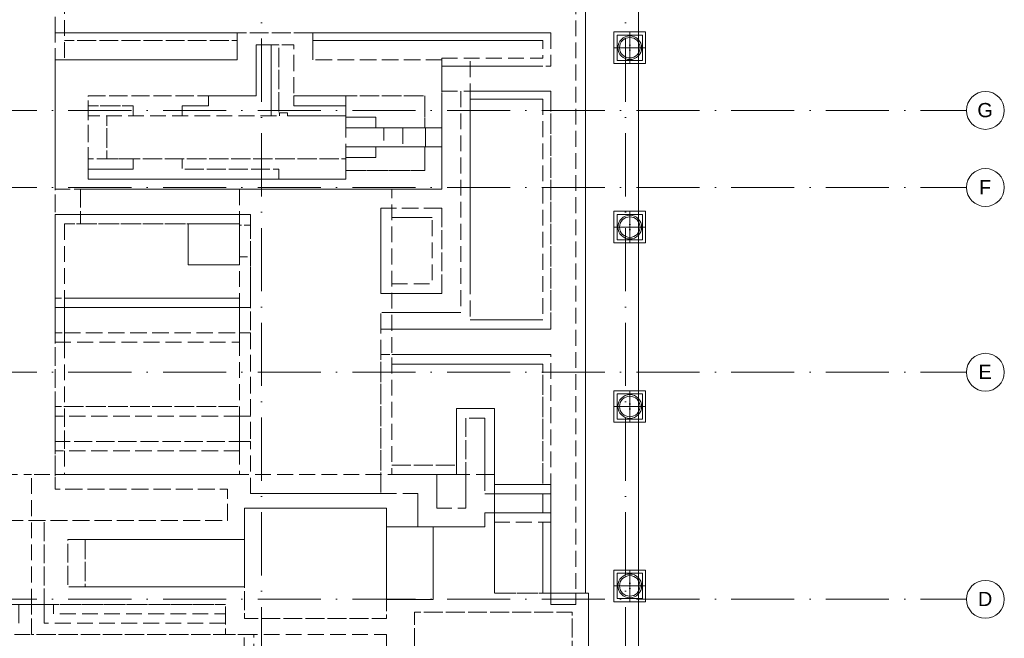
# Model space of a CAD drawing. Header units: millimetres. Extents: x -2694 to 330324, y -17289 to 76899.
# Tile 139 of 142: x 269974 to 301172, y 32515 to 52102. Entities that reach past the tile are written whole.
import ezdxf

# ---------------------------------------------------------------- set-up
doc = ezdxf.new("R2010")
doc.units = ezdxf.units.MM
for name, pattern in [('IMPORT-A_CARA_07', [700, 500, -200]), ('IMPORT-A_CARA_15', [760, 500, -130, 0, -130]), ('Nad rovinou řezu _neviditelná hrana_', [750, 300, -150, 0, -150, 0, -150]), ('Čerchovaná 20mm', [3000, 2000, -500, 0, -500])]:
    doc.linetypes.add(name, pattern=pattern)
for name, color, linetype, lineweight in [('02_0_25386_PODLAHA HALY A ZÁKLADY VESTAVKŮ 4_6_2025_dwg', 8, 'Continuous', 9), ('11542_003_OK-HALA_TaO-1_ET_R01_AciS_2025-04-14_sloupy_dwg', 150, 'Continuous', 9), ('CA_OSY', 5, 'IMPORT-A_CARA_15', 13), ('CA_PODLAHA25', 7, 'Continuous', 13), ('CA_POHHRA18', 9, 'Continuous', 9), ('CA_POHHRA25', 7, 'Continuous', 13), ('CA_TEXT35', 62, 'Continuous', 9), ('CA_ZAKLADY25', 7, 'Continuous', 13), ('CA_ZÁKLADY TG', 9, 'Continuous', 25), ('SS_HALA_TaO-SLOUP', 140, 'Continuous', 9)]:
    doc.layers.add(name, color=color, linetype=linetype, lineweight=lineweight)
doc.styles.add('Arial_1', font='arial.ttf', dxfattribs={"height": 450})

# ---------------------------------------------------------------- blocks, each defined once
blk = doc.blocks.new('02_0_25386_PODLAHA HALY A ZÁKLADY VESTAVKŮ 4_6_2025_dwg_A$Cb66bb888-2769433-BOURÁNÍ STÁVAJÍCÍCH ZÁKLADOVÝCH PRVKŮ')
at = {"layer": 'CA_ZÁKLADY TG', "color": 240, "linetype": 'IMPORT-A_CARA_07', "lineweight": 9}
blk.add_line((94462, 30994), (94462, 32294), dxfattribs=at)
at = {"layer": 'CA_ZÁKLADY TG', "color": 240, "linetype": 'IMPORT-A_CARA_07', "lineweight": 9, "flags": 128}
for points in [[(81314, 33099), (81314, 48529), (80514, 48529), (80514, 34750), (80514, 48529)], [(80214, 34749), (81614, 34749), (81614, 34149), (96764, 34149), (81614, 34149), (96764, 34149), (96764, 41029), (98114, 41029), (98114, 15349), (97814, 15349), (97814, 14999), (97014, 14999), (97014, 15349), (97814, 15349), (97814, 14999), (97014, 14999), (97014, 15349), (96714, 15349), (97014, 15349), (96764, 15349), (98114, 15349), (97014, 15349), (97014, 17899), (97014, 15349)], [(98114, 15349), (98114, 41029), (98114, 15349), (97814, 15349), (97814, 41029)], [(81314, 33899), (96764, 33899), (81614, 33899), (81614, 34149), (81614, 32849), (81614, 32244), (81314, 32244), (81314, 33099), (81614, 33099), (81314, 33099), (81314, 32244), (81614, 32244)], [(93562, 32294), (96764, 32294), (96764, 32849), (89477, 32849), (89477, 33099), (96764, 33099), (89477, 33099), (89477, 32849), (96764, 32849)], [(82354, 30464), (82354, 30784), (83789, 30784), (83789, 30464), (83789, 30784), (82354, 30784), (82354, 31104), (87677, 31104), (87677, 32714), (88877, 32714), (88877, 31104), (90524, 31104), (93024, 31104), (90524, 31104), (90524, 30424), (91474, 30424), (91474, 30084), (93562, 30084), (93562, 32244), (93562, 28144), (93562, 29484), (91474, 29484), (93024, 29484), (91474, 29484), (91474, 29144), (91474, 29484), (91474, 29144), (90524, 29144), (91474, 29144), (90524, 29144), (91474, 29144), (91474, 29484), (90524, 29484), (90524, 29144), (90524, 28464), (82354, 28464), (82354, 31104), (86174, 31104), (86174, 30784), (85339, 30784), (86174, 30784), (86174, 31104), (87677, 31104), (87677, 32714), (88152, 32714), (88152, 30464), (88152, 32714), (88402, 32714), (88402, 30564), (88402, 32714), (88877, 32714), (88877, 30784), (90524, 30784), (90524, 31104), (88877, 31104), (88877, 30784), (90524, 30784)], [(82114, 28144), (82114, 27344), (82114, 27044), (82114, 27344), (87502, 27344), (81314, 27344), (82114, 27344), (82114, 28144), (87502, 28144), (93562, 28144), (81314, 28144), (81314, 27344), (81314, 32244), (87077, 32244), (81314, 32244), (81314, 28144), (82114, 28144)], [(93562, 31244), (93562, 32294), (93562, 31244), (94462, 31244), (96764, 31244), (94462, 31244)], [(94162, 31244), (94162, 24244), (91977, 24244), (94162, 24244)], [(96764, 30994), (96764, 24009), (94462, 24009), (96764, 24009), (94462, 24009), (94462, 30994), (96764, 30994), (94462, 30994), (94462, 25144)], [(90524, 30784), (90524, 30464), (88674, 30464), (90524, 30464), (90524, 29104), (82954, 29104), (82954, 30464), (82954, 29104), (82354, 29104), (82354, 30464), (82954, 30464), (88424, 30464), (88152, 30464), (85339, 30464), (83789, 30464), (82354, 30464)], [(91724, 29484), (92324, 29484), (92324, 30084), (91724, 30084)], [(92324, 29484), (93042, 29484), (93042, 30084), (92324, 30084)], [(91977, 28144), (87152, 28144), (91977, 28144), (93562, 28144), (91977, 28144), (91977, 27544), (91977, 24844), (91627, 24844), (91977, 24844), (91977, 24244), (91977, 23709), (91977, 22909), (91627, 22909), (91977, 22909), (96764, 22909), (91977, 22909), (97014, 22909), (91977, 22909), (91977, 19109)], [(87152, 28144), (87152, 27344), (87502, 27344), (87152, 27344), (87152, 27004), (87502, 27004), (87502, 27344), (87502, 20959), (87502, 20159), (87502, 20959), (87152, 20959), (87152, 20159), (87502, 20159), (87152, 20159), (87152, 19109)], [(79814, 18649), (74359, 18649), (74359, 17649), (80564, 17649), (86769, 17649), (86769, 18649), (81314, 18649), (81314, 19109), (81314, 18649), (86769, 18649), (86769, 17649), (80964, 17649), (80564, 17649), (80164, 17649), (74359, 17649), (74359, 18649), (79814, 18649), (79814, 19109), (79814, 18649), (79814, 27344), (79814, 18649)], [(91977, 25144), (93262, 25144), (93262, 27244), (91977, 27244), (93262, 27244), (91977, 27244)], [(81614, 27044), (81614, 24699), (87152, 24699), (87152, 24399), (81614, 24399), (87152, 24399), (87152, 24699), (81314, 24699), (81314, 23599), (81314, 24699)], [(81314, 23299), (81314, 24699), (81314, 23299), (87152, 23299), (87152, 24699), (87152, 23299)], [(81614, 23299), (81614, 24699), (81614, 23299), (81614, 21259), (81614, 19859), (81614, 21259)], [(91627, 23709), (91627, 24244), (91977, 24244), (91627, 24244), (91627, 18509), (91627, 22909)], [(97814, 15349), (98214, 15349), (98214, 12449), (91814, 12449), (91814, 14049), (91814, 12449), (98214, 12449), (98214, 15349), (95229, 15349), (97014, 15349), (97014, 17899), (97014, 18499), (95229, 18499), (95229, 18799), (97014, 18799), (95229, 18799), (95229, 18499), (97014, 18499), (96764, 18499), (97014, 18499), (97014, 22909)], [(91977, 22609), (96764, 22609), (91977, 22609), (96764, 22609), (96764, 18799), (96764, 22609), (96764, 18799), (96764, 22609)], [(66199, 19109), (65899, 19109), (65899, 21199), (67099, 21199), (67099, 19109), (67099, 21199), (65899, 21199), (65899, 19109), (65899, 18499), (65899, 17899), (66199, 17899), (65899, 17899), (65899, 15349), (65899, 19109), (80564, 19109)], [(94929, 20899), (94329, 20899), (94329, 19109), (94029, 19109), (94029, 21199), (95229, 21199), (95229, 19109), (95229, 21199), (94029, 21199), (94029, 19109), (94329, 19109)], [(94929, 19109), (94929, 20899), (94929, 19109), (95229, 19109), (94929, 19109), (94929, 18499), (94929, 19109), (95229, 19109), (95229, 15349), (95229, 17899), (95229, 18499), (95229, 19109), (80564, 19109), (80564, 14999), (80964, 14999), (86706, 14999), (80564, 14999), (80564, 14049), (86706, 14049)], [(94329, 20899), (94329, 19109), (94329, 18049), (94329, 19109), (93404, 19109)], [(81614, 19859), (81614, 19109), (87152, 19109)], [(97014, 18799), (97014, 17599), (97014, 18799), (97014, 17599), (95229, 17599), (95229, 18799), (95229, 17599), (95229, 17899), (97014, 17899), (95229, 17899), (95229, 17599)], [(92804, 18509), (92804, 17449), (92804, 18509), (87502, 18509), (91627, 18509), (91977, 18509)], [(74423, 14049), (80564, 14049), (86706, 14049), (86706, 14999), (86706, 14049), (91814, 14049)], [(80564, 14049), (80564, 14999), (74423, 14999), (80164, 14999), (80564, 14999)], [(86706, 14399), (80964, 14399), (80964, 14999), (80964, 14399), (80964, 14999), (81264, 14999)], [(80964, 14399), (80964, 14999), (81264, 14999), (81264, 14699), (86706, 14699), (86706, 14399), (86706, 14699)], [(87604, 14049), (86704, 14049), (87604, 14049), (87604, 11249), (86704, 11249), (86704, 11549)], [(86704, 11249), (86704, 11549), (87304, 11549), (87304, 14049), (87604, 14049), (87304, 14049), (87304, 11549)]]:
    blk.add_lwpolyline(points, dxfattribs=at)
for points in [[(87077, 32849), (87077, 33099), (81614, 33099), (81314, 33099), (81614, 33099), (87077, 33099), (87077, 32244), (87077, 33099), (87077, 32849), (81614, 32849)], [(89477, 33099), (87077, 33099)], [(89477, 32244), (89477, 33099)], [(96764, 33099), (97014, 33099)], [(97014, 33099), (97014, 32044), (96764, 32044), (97014, 32044)], [(81311, 32848), (81313, 32849)], [(93562, 32244), (89477, 32244)], [(96764, 32044), (93562, 32044)], [(97014, 31244), (97014, 23709), (96764, 23709), (94462, 23709), (91977, 23709), (96764, 23709), (97014, 23709)], [(96764, 31244), (97014, 31244)], [(93024, 31104), (93024, 30084), (91474, 30084), (91474, 30424), (90524, 30424), (90524, 31104), (90524, 30424), (91474, 30424), (91474, 30084), (93024, 30084)], [(85339, 30464), (85339, 30784)], [(88424, 30464), (88424, 30564), (88402, 30564), (88674, 30564), (88674, 30464), (88674, 30564), (88424, 30564)], [(90524, 30084), (91474, 30084), (91474, 30424), (90524, 30424)], [(90524, 29484), (91724, 29484), (91724, 30084), (90524, 30084)], [(93042, 30084), (93562, 30084), (93562, 29484), (93042, 29484)], [(93024, 29484), (93024, 28734), (90524, 28734), (90524, 29144), (90524, 28734), (93024, 28734)], [(88399, 28464), (88399, 28784), (85339, 28784), (85339, 29104), (85339, 28784), (88399, 28784), (88399, 28464), (90524, 28464), (90524, 29104), (85339, 29104), (83789, 29104), (83789, 28784), (83789, 29104), (82354, 29104), (82354, 28784), (83789, 28784), (82354, 28784), (82354, 28464)], [(91627, 27544), (91977, 27544), (93262, 27544), (91977, 27544), (91627, 27544), (91627, 24844)], [(93562, 27544), (93262, 27544), (93562, 27544), (93562, 25144)], [(81314, 24399), (81614, 24399), (81314, 24399), (81314, 24699), (81314, 27344), (81614, 27344), (81314, 27344)], [(81314, 27344), (81314, 18649)], [(81614, 27344), (87152, 27344), (87152, 27044), (81614, 27044), (87152, 27044), (87152, 27344)], [(82114, 27044), (82114, 27344)], [(87152, 27044), (87152, 25754), (85527, 25754), (85527, 27044), (87152, 27044), (87152, 25754), (85527, 25754), (85527, 27044)], [(87502, 26004), (87502, 27004), (87152, 27004), (87152, 26004), (87502, 26004), (87152, 26004), (87152, 24399), (87502, 24399)], [(93562, 24844), (93562, 25144), (93562, 24844), (91977, 24844)], [(87502, 23599), (87502, 20959), (87152, 20959), (87152, 23599), (87502, 23599), (87152, 23599), (87152, 24399), (87502, 24399)], [(81314, 20959), (81314, 21259), (87152, 21259), (81314, 21259), (81314, 23599), (81614, 23599), (81314, 23599), (81314, 21259)], [(81614, 23599), (87152, 23599), (87152, 23299), (87152, 23599)], [(94162, 23709), (91977, 23709), (91627, 23709), (91977, 23709)], [(94462, 23709), (91977, 23709)], [(96964, 23709), (96764, 23709), (94462, 23709), (94162, 23709), (94462, 23709), (96964, 23709), (96764, 23709)], [(96764, 22909), (97014, 22909)], [(81314, 20159), (81314, 21259), (81314, 20159), (81614, 20159), (87152, 20159), (87152, 19859), (87152, 20159), (81614, 20159)], [(87152, 19859), (81314, 19859), (81314, 21259), (81314, 19859), (87152, 19859), (87152, 21259)], [(87152, 21259), (87152, 20959)], [(87152, 20959), (81314, 20959)], [(81314, 19109), (81614, 19109), (81314, 19109), (81314, 20159), (81614, 20159), (81314, 20159)], [(87502, 18509), (87502, 20159)], [(91977, 19409), (94029, 19409)], [(94029, 19109), (91977, 19109)], [(93404, 18049), (93404, 19109), (93404, 18049), (94329, 18049)], [(95229, 18499), (94929, 18499)], [(96764, 18499), (96764, 17899), (97014, 17899), (96764, 17899)], [(91814, 17449), (92804, 17449), (94929, 17449), (94929, 17899), (95229, 17899), (94929, 17899), (94929, 17449), (93294, 17449), (93294, 15149), (91814, 15149), (91814, 14549), (87314, 14549), (87314, 18049), (91814, 18049), (91814, 14549), (87314, 14549), (87314, 15549), (81714, 15549), (81714, 17049), (82264, 17049), (82264, 15549), (81714, 15549), (81714, 17049), (87314, 17049), (87314, 18049), (91814, 18049), (91814, 17449), (91814, 15149), (93294, 15149), (93294, 17449), (92804, 17449)], [(80964, 14999), (80164, 14999), (80164, 14399), (80164, 14999), (80964, 14999), (80964, 17649)], [(96764, 15349), (96764, 17599)], [(82264, 17049), (87314, 17049), (87314, 15549), (82264, 15549)], [(92694, 12949), (92694, 14749), (97694, 14749), (97694, 12949), (92694, 12949), (97694, 12949), (97694, 14749), (92694, 14749)]]:
    blk.add_lwpolyline(points, close=True, dxfattribs=at)
blk = doc.blocks.new('02_0_25386_PODLAHA HALY A ZÁKLADY VESTAVKŮ 4_6_2025_dwg-2745952-BOURÁNÍ STÁVAJÍCÍCH ZÁKLADOVÝCH PRVKŮ')
blk.add_blockref('02_0_25386_PODLAHA HALY A ZÁKLADY VESTAVKŮ 4_6_2025_dwg_A$Cb66bb888-2769433-BOURÁNÍ STÁVAJÍCÍCH ZÁKLADOVÝCH PRVKŮ', (2496368, -1778956))
blk = doc.blocks.new('pilota 600 mm - D_750_650-2142280-BOURÁNÍ STÁVAJÍCÍCH ZÁKLADOVÝCH PRVKŮ')
at = {"layer": 'CA_POHHRA18'}
for q in [(0, 500), (-500, 0), (0, -500), (500, 0)]:
    blk.add_line((0, 0), q, dxfattribs=at)
blk = doc.blocks.new('11542_003_OK-HALA_TaO-1_ET_R01_AciS_2025-04-14_sloupy_dwg-1858929-BOURÁNÍ STÁVAJÍCÍCH ZÁKLADOVÝCH PRVKŮ')
at = {"layer": '11542_003_OK-HALA_TaO-1_ET_R01_AciS_2025-04-14_sloupy_dwg', "color": 140}
for centre, start, end in [((289305, 51295), 90, 270), ((289305, 51295), 270, 90), ((289305, 51135), 90, 270), ((289305, 51135), 270, 90), ((289305, 45615), 90, 270), ((289305, 45615), 270, 90), ((289305, 45455), 90, 270), ((289305, 45455), 270, 90), ((289305, 39935), 90, 270), ((289305, 39935), 270, 90), ((289305, 39775), 90, 270), ((289305, 39775), 270, 90), ((289305, 34255), 90, 270), ((289305, 34095), 90, 270), ((289305, 34255), 270, 90), ((289305, 34095), 270, 90)]:
    blk.add_arc(centre, 12, start, end, dxfattribs=at)
at = {"layer": 'SS_HALA_TaO-SLOUP'}
for centre, start, end in [((289305, 51295), 90, 270), ((289305, 51295), 270, 90), ((289305, 51135), 90, 270), ((289305, 51135), 270, 90), ((289305, 45615), 90, 270), ((289305, 45615), 270, 90), ((289305, 45455), 90, 270), ((289305, 45455), 270, 90), ((289305, 39935), 90, 270), ((289305, 39935), 270, 90), ((289305, 39775), 90, 270), ((289305, 39775), 270, 90), ((289305, 34255), 90, 270), ((289305, 34095), 90, 270), ((289305, 34255), 270, 90), ((289305, 34095), 270, 90)]:
    blk.add_arc(centre, 12, start, end, dxfattribs=at)
blk = doc.blocks.new('Osnova - Bublina osnovy 12mm-4850-BOURÁNÍ STÁVAJÍCÍCH ZÁKLADOVÝCH PRVKŮ')
at = {"layer": 'CA_TEXT35'}
blk.add_circle((0, 0), 6, dxfattribs=at)

msp = doc.modelspace()

# ---------------------------------------------------------------- linework, layer by layer
at = {"layer": 'CA_OSY', "linetype": 'Čerchovaná 20mm', "lineweight": 9}
for p, q in [((277640, -1496.2), (277640, 75184.5)), ((289170, -1496.2), (289170, 75184.5)), ((-1493.6, 49229.9), (299971.9, 49229.9)), ((-1493.6, 46789.9), (299971.9, 46789.9)), ((-1493.6, 40939.9), (299971.9, 40939.9)), ((-1493.6, 33749.9), (299971.9, 33749.9))]:
    msp.add_line(p, q, dxfattribs=at)
at = {"layer": 'CA_PODLAHA25'}
msp.add_line((289580, 70495), (289580, 7189.9), dxfattribs=at)
at = {"layer": 'CA_POHHRA25', "linetype": 'Nad rovinou řezu _neviditelná hrana_', "lineweight": 9}
msp.add_open_spline([(238737, 42122.3), (238660.4, 42086.5), (238510, 42014.4), (238221.4, 41867.7), (237882.5, 41680.2), (237508.6, 41449.9), (237051.4, 41137), (236652.3, 40817.8), (236303.2, 40496.8), (236064.6, 40256.4), (235847.2, 40017.4), (235648.9, 39781), (235467.9, 39548.3), (235302.3, 39320.4), (235151.1, 39097.1), (235013.7, 38877.8), (234889.4, 38662.2), (234740.1, 38379.2), (234582.3, 38032.6), (234458.1, 37693), (234376, 37424), (234322.2, 37223.1), (234275.6, 37022.7), (234235.3, 36822.5), (234201.6, 36621.9), (234165.6, 36353.8), (234138.1, 36016.1), (234134.9, 35604.2), (234158.5, 35252.8), (234194.1, 34965.4), (234229.3, 34746.4), (234273.4, 34523.5), (234317.6, 34334.2), (234357.6, 34180.5), (234400.7, 34025.2), (234460.3, 33828.3), (234540, 33589.1), (234656.1, 33268.1), (234817.1, 32866.3), (234993.5, 32473.2), (235140.3, 32169.4), (235252.2, 31948.4), (235365.2, 31735.6), (235478.3, 31532.4), (235590.6, 31340), (235701.2, 31160.2), (235810.3, 30991.8), (235918.2, 30833.4), (236025.3, 30683.8), (236167.5, 30494.1), (236344.8, 30272.2), (236559.8, 30019.5), (236743, 29811.2), (236893.4, 29640.8), (237008.5, 29509.7), (237126.1, 29373.9), (237246.7, 29232.4), (237369.9, 29085.7), (237495.6, 28933.8), (237623.8, 28777), (237797.9, 28561.8), (238020.9, 28281.7), (238296.3, 27929.6), (238578.5, 27563.6), (238818.4, 27248.3), (239012.7, 26990.9), (239208.5, 26730.4), (239455.1, 26399.7), (239751.5, 25998.3), (240045.9, 25595.7), (240335.5, 25195.2), (240617.8, 24800.3), (240844.8, 24478.6), (241020.2, 24227.4), (241148.3, 24042.4), (241272.6, 23861.4), (241392.8, 23684.7), (241509.2, 23511.9), (241622.1, 23342.3), (241731.9, 23175.5), (241838.9, 23010.9), (241943.6, 22847.8), (242080.4, 22631.9), (242247.1, 22363.2), (242410.4, 22092.4), (242540.4, 21872.3), (242670.4, 21649.1), (242833.9, 21363), (243034.5, 21003.8), (243207.4, 20687.5), (243350.8, 20422), (243461, 20216.5), (243573.3, 20005.3), (243687.5, 19788.9), (243803.4, 19568), (243900.9, 19380.4), (243979.5, 19228.6), (244038.6, 19114), (244097.9, 18998.6), (244157.3, 18882.5), (244216.8, 18765.9), (244276.4, 18648.7), (244335.9, 18531), (244415.3, 18373.6), (244514.4, 18176), (244632.6, 17938.1), (244750, 17699.9), (244866.2, 17462.2), (244980.9, 17225.3), (245093.8, 16989.8), (245241.4, 16678.5), (245419.9, 16295.6), (245621.8, 15850.7), (245812.8, 15418), (246054.9, 14853.7), (246280.8, 14303.8), (246496.2, 13758.1), (246653.9, 13348.5), (246809.1, 12936.1), (246937.5, 12588.1), (247040.4, 12305.7), (247117.9, 12091.7), (247195.8, 11875.1), (247300.3, 11582.7), (247431.8, 11211.6), (247589.5, 10760.5), (247745.7, 10306.6), (247899.3, 9853), (248048.7, 9402.8), (248168.7, 9033), (248261.4, 8741.9), (248329, 8526.4), (248394.6, 8314), (248458.1, 8105.1), (248520, 7899.2), (248600.7, 7628.8), (248699.1, 7297.7), (248816, 6910), (248934.3, 6530.5), (249036.5, 6219.8), (249121.7, 5973.8), (249187.6, 5790.4), (249256, 5607.9), (249350.9, 5365.8), (249477.5, 5066.9), (249645.4, 4718), (249832.3, 4382.8), (250006.8, 4118.2), (250159.1, 3917.3), (250280.1, 3772.6), (250408.1, 3633.9), (250587.7, 3456.4), (250828.4, 3248), (251141.9, 3016.9), (251422.5, 2838.2), (251658, 2702.4), (251839.8, 2603.8), (252026.8, 2508.1), (252282.5, 2384.4), (252613.5, 2238.1), (253026.1, 2078), (253451.5, 1935.8), (253887, 1813.7), (254330.1, 1714.2), (254778.1, 1639.6), (255228.4, 1590.7), (255603.7, 1571.3), (255902.5, 1568.7), (256125.7, 1573.2), (256347.6, 1584.3), (256568, 1601.8), (256786.4, 1626), (257002.6, 1656.7), (257216.3, 1694.1), (257427.2, 1738), (257635.1, 1788.6), (257908.3, 1864.9), (258242.5, 1976.7), (258631.6, 2137.3), (259008.8, 2324), (259313.2, 2501.3), (259550.6, 2656.2), (259725.7, 2778.8), (259897.7, 2907.9), (260123, 3088.7), (260397.3, 3329.5), (260715.3, 3636), (261022.8, 3954.1), (261320.7, 4277.8), (261561.5, 4547.2), (261750, 4759.6), (261889.5, 4916.6), (262027, 5070.4), (262162.8, 5220.6), (262297.3, 5367.5), (262475.3, 5559.4), (262696.4, 5793.1), (262962.5, 6066.3), (263232.7, 6335.3), (263510, 6603.2), (263749.6, 6827.9), (263948, 7010), (264100.5, 7148.2), (264257.2, 7288.3), (264418.3, 7430.7), (264584, 7575.4), (264810.7, 7770.7), (265104.3, 8018.7), (265472.1, 8320.4), (265853.9, 8623.8), (266380, 9027.5), (266929.2, 9425.3), (267496.3, 9808.1), (267929.3, 10085.3), (268368.7, 10350.5), (268960.7, 10688.6), (269707.6, 11081.2), (270601.2, 11503.6), (271258.7, 11783.2), (271687.3, 11953.8), (271899.5, 12035.9), (272109.3, 12114.8), (272385.6, 12215.8), (272725.9, 12334.4), (273128.3, 12465.3), (273527.6, 12585.6), (274059.1, 12733.2), (274594.7, 12863.1), (275076.1, 12964.3), (275356.2, 13019), (275569, 13058.6), (275785, 13096.8), (276076.9, 13146.2), (276447.4, 13205.4), (276896.7, 13273.8), (277271.4, 13330), (277569.1, 13375), (277753.8, 13403.4), (277900.5, 13426.4), (278010, 13443.7), (278118.7, 13461.2), (278226.8, 13478.9), (278334, 13496.8), (278475.8, 13520.9), (278650.7, 13551.8), (278856.1, 13589.9), (279124.3, 13642.8), (279450.2, 13713.8), (279830.6, 13810.6), (280204.1, 13922.6), (280575.1, 14053.4), (280885.3, 14181.1), (281136.3, 14296.3), (281326.3, 14389.7), (281518.9, 14490.5), (281713.4, 14598.7), (281908.9, 14713.9), (282169.8, 14876.3), (282493.9, 15095.2), (282872.4, 15380.7), (283173.2, 15635.3), (283401.4, 15847.7), (283565.5, 16011), (283721.5, 16178.1), (283869.2, 16348.5), (284009.1, 16521.7), (284185.6, 16755.7), (284388.3, 17053), (284606, 17413.5), (284768.3, 17713.9), (284888.3, 17952.3), (285002.1, 18188.9), (285107.3, 18421.7), (285203.4, 18654), (285293.3, 18886.9), (285393.8, 19181.2), (285477.4, 19484.5), (285533.8, 19735.7), (285570.7, 19929.1), (285602.1, 20128.3), (285636.4, 20402), (285664.9, 20757.5), (285675.6, 21200.8), (285661.9, 21655.9), (285623, 22118.1), (285558.3, 22582.5), (285467, 23044.6), (285367.6, 23425.3), (285273.5, 23725.7), (285169.5, 24022.9), (285020.4, 24387.3), (284845.1, 24739.7), (284688.4, 25013), (284562.4, 25213.2), (284428.3, 25408.3), (284240.6, 25661.4), (283992.7, 25963.6), (283736.4, 26245.2), (283531.9, 26457.1), (283380.1, 26608.9), (283231.4, 26753.4), (283111.1, 26867.5), (283017.8, 26954.9), (282926.6, 27039.7), (282816.1, 27140.8), (282688.2, 27254.8), (282522.8, 27397.8), (282323.4, 27560.2), (282088.8, 27732.5), (281851.6, 27885.3), (281604.4, 28021.9), (281344.1, 28145.2), (281068.4, 28257.7), (280774.7, 28362.5), (280460.3, 28462.2), (280179.1, 28543.4), (279941.3, 28608.6), (279756.2, 28658), (279564, 28708.2), (279364.4, 28759.5), (279157.9, 28812), (278873.9, 28883.5), (278503.5, 28975.4), (278038.1, 29089.5), (277555.1, 29206.9), (277058.1, 29327.2), (276550.4, 29450.2), (276035.5, 29575.3), (275516.8, 29702.3), (274997.8, 29830.6), (274481.8, 29960), (274057.4, 30068.3), (273721.2, 30155.3), (273387, 30242.4), (272973.1, 30351.7), (272482, 30483.4), (271996, 30615.6), (271514.8, 30748.3), (270878.8, 30925.9), (270250.4, 31104.5), (269627.8, 31284.1), (269163.4, 31419.1), (268778.1, 31532), (268509.1, 31611.2), (268355.6, 31656.6), (268202.1, 31701.9), (268010.5, 31758.7), (267819.1, 31815.5), (267666.1, 31861), (267551.4, 31895.2), (267436.8, 31929.4), (267322.3, 31963.6), (267207.9, 31997.9), (267055.5, 32043.6), (266789, 32123.8), (266257.6, 32284.9), (265503.3, 32517), (264608, 32800), (263871.8, 33040.4), (263289.9, 33235.8), (262857.2, 33384.2), (262428.6, 33534.4), (261862.9, 33737.4), (261305.8, 33943.6), (260757.5, 34151.9), (260215, 34361), (259547.9, 34623.2), (258895.6, 34884.1), (258382.7, 35090.7), (258002.5, 35244.3), (257626.9, 35396), (257130.8, 35596.6), (256515.4, 35846.2), (255896.8, 36099.4), (255394.1, 36307.1), (255011.7, 36466.3), (254622.6, 36629.6), (254291.4, 36769.7), (254021.6, 36884.7), (253748.2, 37001.6), (253400, 37151.7), (252973, 37337.7), (252538.2, 37529), (252097.2, 37725.4), (251502.7, 37993.6), (250901.2, 38270.4), (250298.4, 38554.4), (249847, 38770.6), (249397.8, 38989.8), (248951.8, 39211.3), (248508.9, 39434.2), (247922.6, 39732), (247342.7, 40029.2), (246769.5, 40322), (246343, 40538.5), (245990.5, 40715.7), (245710.3, 40855), (245500.9, 40958.1), (245292.9, 41059.8), (245018.3, 41193), (244681.6, 41354.5), (244293.7, 41538.5), (243988.2, 41682.2), (243757.1, 41790.4), (243591.1, 41868), (243459.4, 41929.4), (243358.4, 41976.5), (243284.9, 42010.8), (243213.2, 42044), (243119.5, 42086.9), (243005.3, 42137.8), (242869.7, 42194.5), (242732.9, 42246.8), (242591.7, 42294.4), (242443.3, 42337.4), (242311.3, 42369.3), (242199.2, 42392.4), (242082.2, 42413.9), (241926.4, 42437.2), (241654.4, 42465.1), (241383.9, 42474), (241124.7, 42466.8), (240989.4, 42460), (240848.3, 42449.7), (240701, 42436), (240547, 42418.8), (240332, 42391.5), (240043.4, 42349.5), (239724.6, 42297.7), (239449, 42250.9), (239231.6, 42213.3), (239002.8, 42173.1), (238842.1, 42144.8), (238759.8, 42130.3)], degree=3, knots=[0, 0, 0, 0, 0.0007886, 0.0015773, 0.0031546, 0.0047319, 0.0063091, 0.0094637, 0.011041, 0.0126183, 0.0141956, 0.0157729, 0.0173502, 0.0189274, 0.0205047, 0.022082, 0.0236593, 0.0252366, 0.0283912, 0.0315457, 0.033123, 0.0347003, 0.0362776, 0.0378549, 0.0394322, 0.0410095, 0.044164, 0.0473186, 0.0504732, 0.0520505, 0.0536278, 0.055205, 0.0567823, 0.057571, 0.0583596, 0.0599369, 0.0615142, 0.0630915, 0.0662461, 0.0694006, 0.0709779, 0.0725552, 0.0741325, 0.0757098, 0.0772871, 0.0788644, 0.0804416, 0.0820189, 0.0835962, 0.0851735, 0.0883281, 0.0914826, 0.0946372, 0.0962145, 0.0977918, 0.0993691, 0.1009464, 0.1025237, 0.1041009, 0.1056782, 0.1072555, 0.1104101, 0.1135647, 0.1167192, 0.1198738, 0.1214511, 0.1230284, 0.126183, 0.1293375, 0.1324921, 0.1356467, 0.1388013, 0.1419558, 0.1435331, 0.1451104, 0.1466877, 0.148265, 0.1498423, 0.1514196, 0.1529968, 0.1545741, 0.1561514, 0.1577287, 0.1608833, 0.1640379, 0.1656151, 0.1671924, 0.170347, 0.1735016, 0.1766562, 0.1782334, 0.1798107, 0.181388, 0.1829653, 0.1845426, 0.1861199, 0.1869085, 0.1876972, 0.1884858, 0.1892744, 0.1900631, 0.1908517, 0.1916404, 0.192429, 0.1940063, 0.1955836, 0.1971609, 0.1987382, 0.2003155, 0.2018927, 0.20347, 0.2066246, 0.2097792, 0.2129338, 0.2160883, 0.2223975, 0.2255521, 0.2287066, 0.2318612, 0.2350158, 0.2365931, 0.2381703, 0.2397476, 0.2413249, 0.2444795, 0.2476341, 0.2507886, 0.2539432, 0.2570978, 0.2602524, 0.2618297, 0.2634069, 0.2649842, 0.2665615, 0.2681388, 0.2697161, 0.2728707, 0.2760252, 0.2791798, 0.2823344, 0.2839117, 0.285489, 0.2870662, 0.2886435, 0.2917981, 0.2949527, 0.2981073, 0.3012618, 0.3028391, 0.3044164, 0.3059937, 0.307571, 0.3107256, 0.3138801, 0.3170347, 0.318612, 0.3201893, 0.3217666, 0.3233438, 0.3264984, 0.329653, 0.3328076, 0.3359621, 0.3391167, 0.3422713, 0.3454259, 0.3485804, 0.3501577, 0.351735, 0.3533123, 0.3548896, 0.3564669, 0.3580442, 0.3596215, 0.3611987, 0.362776, 0.3643533, 0.3675079, 0.3706625, 0.373817, 0.3769716, 0.3785489, 0.3801262, 0.3817035, 0.3832808, 0.3864353, 0.3895899, 0.3927445, 0.3958991, 0.3990536, 0.4006309, 0.4022082, 0.4037855, 0.4053628, 0.4069401, 0.4085174, 0.4116719, 0.4148265, 0.4179811, 0.4211356, 0.4242902, 0.4258675, 0.4274448, 0.4290221, 0.4305994, 0.4321767, 0.4337539, 0.4369085, 0.4400631, 0.4432177, 0.4463722, 0.4526814, 0.455836, 0.4589905, 0.4621451, 0.4652997, 0.4716088, 0.477918, 0.4842271, 0.4858044, 0.4873817, 0.488959, 0.4905363, 0.4936909, 0.4968454, 0.5, 0.5031546, 0.5094637, 0.5126183, 0.5141956, 0.5157729, 0.5173502, 0.5189274, 0.522082, 0.5252366, 0.5283912, 0.5299685, 0.5315457, 0.5323344, 0.533123, 0.5339117, 0.5347003, 0.535489, 0.5362776, 0.5378549, 0.5394322, 0.5410095, 0.544164, 0.5473186, 0.5504732, 0.5536278, 0.5567823, 0.5583596, 0.5599369, 0.5615142, 0.5630915, 0.5646688, 0.5662461, 0.5694006, 0.5725552, 0.5757098, 0.5772871, 0.5788644, 0.5804416, 0.5820189, 0.5835962, 0.5851735, 0.5883281, 0.5914826, 0.5946372, 0.5962145, 0.5977918, 0.6009464, 0.6025237, 0.6041009, 0.6072555, 0.6104101, 0.6119874, 0.6135647, 0.615142, 0.6167192, 0.6198738, 0.6230284, 0.626183, 0.6293375, 0.6324921, 0.6356467, 0.6388013, 0.6403785, 0.6419558, 0.6451104, 0.648265, 0.6498423, 0.6514196, 0.6529968, 0.6545741, 0.6577287, 0.6608833, 0.6624606, 0.6640379, 0.6656151, 0.6671924, 0.6679811, 0.6687697, 0.670347, 0.6719243, 0.6735016, 0.6766562, 0.6798107, 0.6829653, 0.6861199, 0.6892744, 0.692429, 0.6955836, 0.6987382, 0.7018927, 0.70347, 0.7050473, 0.7066246, 0.7082019, 0.7097792, 0.7113565, 0.714511, 0.7176656, 0.7208202, 0.7239748, 0.7271293, 0.7302839, 0.7334385, 0.7365931, 0.7397476, 0.7429022, 0.7444795, 0.7460568, 0.7492114, 0.7523659, 0.7555205, 0.7586751, 0.7618297, 0.7681388, 0.7712934, 0.7744479, 0.7776025, 0.7791798, 0.7799685, 0.7807571, 0.7823344, 0.7839117, 0.7847003, 0.785489, 0.7862776, 0.7870662, 0.7878549, 0.7886435, 0.7902208, 0.7933754, 0.7996845, 0.8059937, 0.8123028, 0.8154574, 0.818612, 0.8217666, 0.8249211, 0.8312303, 0.8343849, 0.8375394, 0.8438486, 0.8501577, 0.8533123, 0.8564669, 0.8596215, 0.862776, 0.8690852, 0.8753943, 0.8785489, 0.8817035, 0.884858, 0.8880126, 0.8895899, 0.8911672, 0.8943218, 0.8974763, 0.9006309, 0.9037855, 0.9069401, 0.9132492, 0.9164038, 0.9195584, 0.9227129, 0.9258675, 0.9290221, 0.9321767, 0.9384858, 0.9416404, 0.944795, 0.9479495, 0.9495268, 0.9511041, 0.9526814, 0.9542587, 0.9574132, 0.9605678, 0.9637224, 0.9652997, 0.966877, 0.9684543, 0.9692429, 0.9700315, 0.9708202, 0.9716088, 0.9731861, 0.9747634, 0.9763407, 0.977918, 0.9794953, 0.9810726, 0.9818612, 0.9826498, 0.9842271, 0.9858044, 0.988959, 0.9897476, 0.9905363, 0.9913249, 0.9921136, 0.9929022, 0.9936909, 0.9952681, 0.9968454, 0.9976341, 0.9984227, 0.9992114, 1, 1, 1, 1], dxfattribs=at)
at = {"layer": 'CA_ZAKLADY25', "lineweight": 9}
for p, q in [((288805, 51714.9), (289805, 51714.9)), ((288805, 50714.9), (288805, 51714.9)), ((288805, 51714.9), (288805, 50714.9)), ((289805, 51714.9), (288805, 51714.9)), ((289805, 51714.9), (289805, 50714.9)), ((289805, 50714.9), (289805, 51714.9)), ((289805, 50714.9), (288805, 50714.9)), ((288805, 50714.9), (289805, 50714.9)), ((288805, 46034.9), (289805, 46034.9)), ((288805, 45034.9), (288805, 46034.9)), ((288805, 46034.9), (288805, 45034.9)), ((289805, 46034.9), (288805, 46034.9)), ((289805, 46034.9), (289805, 45034.9)), ((289805, 45034.9), (289805, 46034.9)), ((289805, 45034.9), (288805, 45034.9)), ((288805, 45034.9), (289805, 45034.9)), ((288805, 40354.9), (289805, 40354.9)), ((288805, 39354.9), (288805, 40354.9)), ((288805, 40354.9), (288805, 39354.9)), ((289805, 40354.9), (288805, 40354.9)), ((289805, 40354.9), (289805, 39354.9)), ((289805, 39354.9), (289805, 40354.9)), ((289805, 39354.9), (288805, 39354.9)), ((288805, 39354.9), (289805, 39354.9)), ((288805, 34674.9), (289805, 34674.9)), ((288805, 33674.9), (288805, 34674.9)), ((288805, 34674.9), (288805, 33674.9)), ((289805, 34674.9), (288805, 34674.9)), ((289805, 34674.9), (289805, 33674.9)), ((289805, 33674.9), (289805, 34674.9)), ((289805, 33674.9), (288805, 33674.9)), ((288805, 33674.9), (289805, 33674.9))]:
    msp.add_line(p, q, dxfattribs=at)
at = {"layer": 'CA_ZAKLADY25'}
for p, q in [((288905, 51614.9), (288905, 50814.9)), ((289705, 51614.9), (288905, 51614.9)), ((288905, 51614.9), (289705, 51614.9)), ((288905, 50814.9), (288905, 51614.9)), ((289705, 50814.9), (289705, 51614.9)), ((289705, 51614.9), (289705, 50814.9)), ((288905, 50814.9), (289705, 50814.9)), ((289705, 50814.9), (288905, 50814.9)), ((288905, 45934.9), (288905, 45134.9)), ((289705, 45934.9), (288905, 45934.9)), ((288905, 45934.9), (289705, 45934.9)), ((288905, 45134.9), (288905, 45934.9)), ((289705, 45134.9), (289705, 45934.9)), ((289705, 45934.9), (289705, 45134.9)), ((288905, 45134.9), (289705, 45134.9)), ((289705, 45134.9), (288905, 45134.9)), ((288905, 40254.9), (288905, 39454.9)), ((289705, 40254.9), (288905, 40254.9)), ((288905, 40254.9), (289705, 40254.9)), ((288905, 39454.9), (288905, 40254.9)), ((289705, 39454.9), (289705, 40254.9)), ((289705, 40254.9), (289705, 39454.9)), ((288905, 39454.9), (289705, 39454.9)), ((289705, 39454.9), (288905, 39454.9)), ((288905, 34574.9), (288905, 33774.9)), ((289705, 34574.9), (288905, 34574.9)), ((288905, 34574.9), (289705, 34574.9)), ((288905, 33774.9), (288905, 34574.9)), ((289705, 33774.9), (289705, 34574.9)), ((289705, 34574.9), (289705, 33774.9)), ((288905, 33774.9), (289705, 33774.9)), ((289705, 33774.9), (288905, 33774.9))]:
    msp.add_line(p, q, dxfattribs=at)
at = {"layer": 'CA_ZAKLADY25', "lineweight": 9}
for centre, radius, start, end in [((289305, 51214.9), 375, 90, 270), ((289305, 51214.9), 375, 90, 270), ((289305, 51214.9), 325, 0, 180), ((289305, 51214.9), 325, 0, 180), ((289305, 51214.9), 375, 270, 90), ((289305, 51214.9), 375, 270, 90), ((289305, 51214.9), 325, 180, 0), ((289305, 51214.9), 325, 180, 360), ((289305, 45534.9), 375, 90, 270), ((289305, 45534.9), 375, 90, 270), ((289305, 45534.9), 375, 270, 90), ((289305, 45534.9), 375, 270, 90), ((289305, 45534.9), 325, 0, 180), ((289305, 45534.9), 325, 0, 180), ((289305, 45534.9), 325, 180, 0), ((289305, 45534.9), 325, 180, 360), ((289305, 39854.9), 375, 90, 270), ((289305, 39854.9), 375, 90, 270), ((289305, 39854.9), 325, 0, 180), ((289305, 39854.9), 325, 0, 180), ((289305, 39854.9), 375, 270, 90), ((289305, 39854.9), 375, 270, 90), ((289305, 39854.9), 325, 180, 0), ((289305, 39854.9), 325, 180, 360), ((289305, 34174.9), 375, 90, 270), ((289305, 34174.9), 375, 90, 270), ((289305, 34174.9), 325, 0, 180), ((289305, 34174.9), 325, 0, 180), ((289305, 34174.9), 375, 270, 90), ((289305, 34174.9), 375, 270, 90), ((289305, 34174.9), 325, 180, 0), ((289305, 34174.9), 325, 180, 0)]:
    msp.add_arc(centre, radius, start, end, dxfattribs=at)

# ---------------------------------------------------------------- block references
at = {"layer": '02_0_25386_PODLAHA HALY A ZÁKLADY VESTAVKŮ 4_6_2025_dwg', "color": 240, "linetype": 'IMPORT-A_CARA_07'}
msp.add_blockref('02_0_25386_PODLAHA HALY A ZÁKLADY VESTAVKŮ 4_6_2025_dwg-2745952-BOURÁNÍ STÁVAJÍCÍCH ZÁKLADOVÝCH PRVKŮ', (-2306582.6, 1797547.1), dxfattribs=at)
at = {"layer": '11542_003_OK-HALA_TaO-1_ET_R01_AciS_2025-04-14_sloupy_dwg', "color": 140}
msp.add_blockref('11542_003_OK-HALA_TaO-1_ET_R01_AciS_2025-04-14_sloupy_dwg-1858929-BOURÁNÍ STÁVAJÍCÍCH ZÁKLADOVÝCH PRVKŮ', (0, 0), dxfattribs=at)
at = {"layer": 'CA_POHHRA18', "rotation": 270.000000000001}
for p in [(289305, 51214.9), (289305, 45534.9), (289305, 39854.9), (289305, 34174.9)]:
    msp.add_blockref('pilota 600 mm - D_750_650-2142280-BOURÁNÍ STÁVAJÍCÍCH ZÁKLADOVÝCH PRVKŮ', p, dxfattribs=at)
at = {"layer": 'CA_TEXT35', "xscale": 99.99999999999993, "yscale": 99.99999999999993, "zscale": 99.99999999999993, "rotation": 269.9999999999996}
for p in [(300571.9, 49229.9), (300571.9, 46789.9), (300571.9, 40939.9), (300571.9, 33749.9)]:
    msp.add_blockref('Osnova - Bublina osnovy 12mm-4850-BOURÁNÍ STÁVAJÍCÍCH ZÁKLADOVÝCH PRVKŮ', p, dxfattribs=at)

# ---------------------------------------------------------------- next in the draw order: texts
at = {"layer": 'CA_TEXT35', "char_height": 450, "attachment_point": 1, "style": 'Arial_1', "bg_fill": 3, "box_fill_scale": 1.25, "bg_fill_color": 256, "bg_fill_true_color": 13158600, "bg_fill_transparency": 0}
for s, insert, width in [('\\fArial|b0|i0|c238|p34|;G', (300317.8, 49465.1), 601.266), ('\\fArial|b0|i0|c238|p34|;F', (300370.8, 47025.1), 472.996), ('\\fArial|b0|i0|c238|p34|;E', (300354.3, 41175.1), 513.08), ('\\fArial|b0|i0|c238|p34|;D', (300337.8, 33985.1), 553.164)]:
    msp.add_mtext(s, dxfattribs=dict(at, insert=insert, width=width))

doc.saveas('drawing.dxf')
